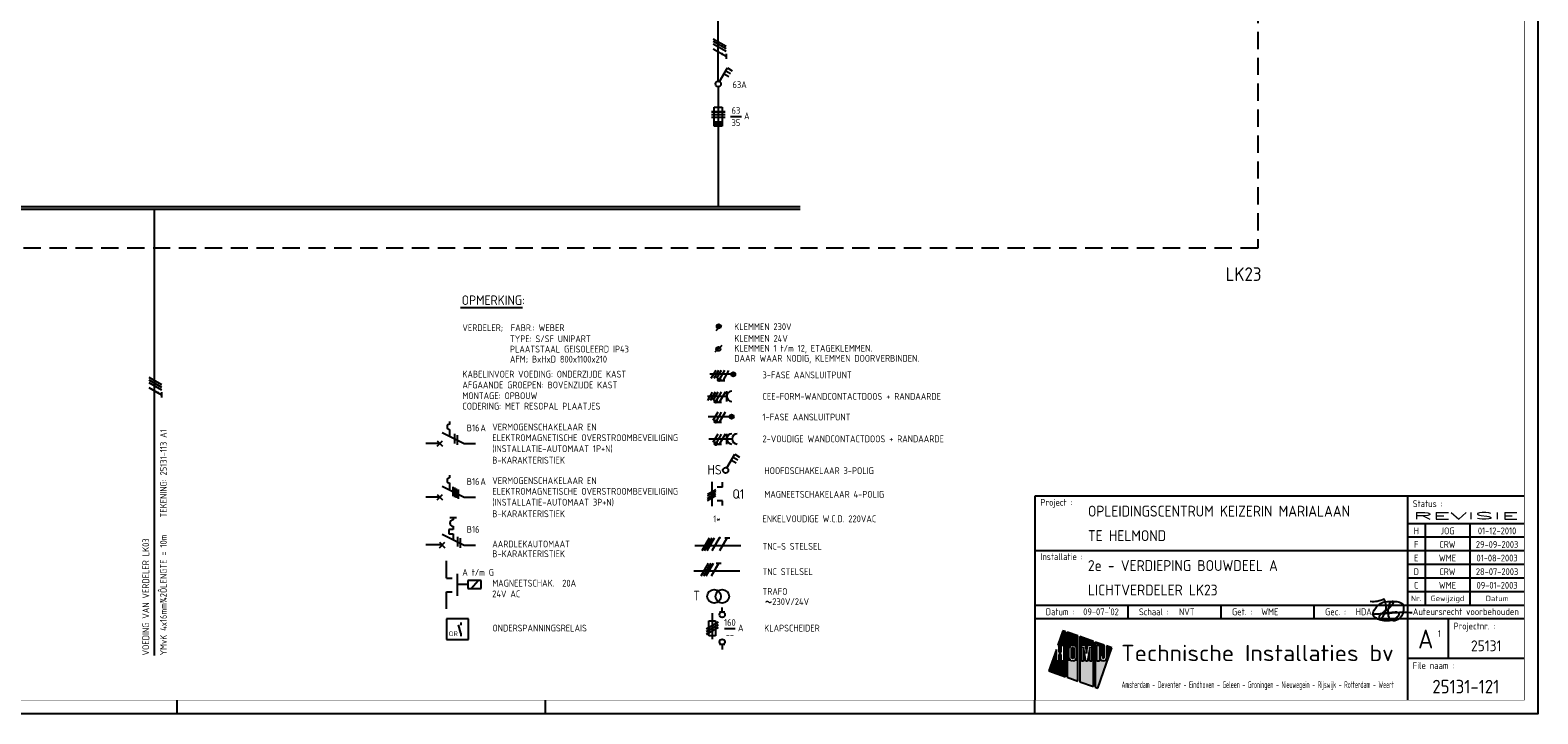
# Model space of a CAD drawing. Header units: millimetres. Extents: x 0 to 841, y 0 to 594.
# Tile 2 of 4: x 286 to 841, y 0 to 251. Entities that reach past the tile are written whole.
import ezdxf
from ezdxf.enums import TextEntityAlignment as Align

# ---------------------------------------------------------------- set-up
doc = ezdxf.new("R2010")
doc.units = ezdxf.units.MM
doc.linetypes.add('HIDDEN', pattern=[9.525, 6.35, -3.175])
doc.layers.get('0').update_dxf_attribs({"linetype": 'CONTINUOUS'})
for name, color, linetype in [('02-61-50-lijn050', 90, 'CONTINUOUS'), ('1', 7, 'CONTINUOUS'), ('40', 1, 'CONTINUOUS'), ('41', 2, 'CONTINUOUS'), ('70', 1, 'CONTINUOUS'), ('71', 2, 'CONTINUOUS'), ('73', 4, 'CONTINUOUS'), ('EL$2B---_KADER', 4, 'CONTINUOUS'), ('LIJN025', 10, 'CONTINUOUS'), ('LIJN035', 50, 'CONTINUOUS'), ('LIJN050', 90, 'CONTINUOUS'), ('TEKST18', 210, 'CONTINUOUS'), ('TEKST25', 10, 'CONTINUOUS'), ('TEKST35', 50, 'CONTINUOUS'), ('TEKST50', 90, 'CONTINUOUS'), ('TEKST70', 130, 'CONTINUOUS')]:
    doc.layers.add(name, color=color, linetype=linetype)
doc.styles.add('5_0', font='iso.shx')
doc.styles.add('HELV', font='ISO.SHX')
doc.styles.add('ISO', font='ISO.SHX')
doc.styles.add('NEN', font='iso.shx')
doc.styles.add('ROMAND', font='romand')

# ---------------------------------------------------------------- blocks, each defined once
blk = doc.blocks.new('A1')
at = {"layer": 'LIJN025'}
for p, q in [((793, 80), (793, 5)), ((793, 70), (836, 70)), ((799.5, 70), (799.5, 40)), ((816, 70), (816, 40)), ((793, 65), (836, 65)), ((656, 60), (793, 60)), ((793, 60), (836, 60)), ((793, 55), (836, 55)), ((793, 50), (836, 50)), ((793, 45), (836, 45)), ((656, 40), (836, 40)), ((690.25, 35), (690.25, 40)), ((724.5, 35), (724.5, 40)), ((758.75, 35), (758.75, 40)), ((656, 35), (836, 35)), ((808, 35), (808, 20.5)), ((666.28, 30.55), (664.44, 25.28)), ((667.23, 30.22), (666.28, 30.55)), ((667.23, 13.64), (667.23, 30.22)), ((667.85, 30), (667.85, 13.42)), ((671.81, 28.62), (667.85, 30)), ((671.81, 12.03), (671.81, 28.62)), ((672.49, 28.38), (672.49, 11.8)), ((677.53, 26.61), (672.49, 28.38)), ((663.88, 23.67), (661.11, 15.78)), ((663.88, 19.41), (663.88, 23.67)), ((664.44, 25.28), (664.78, 25.28)), ((664.78, 25.28), (664.78, 22.62)), ((664.78, 22.62), (665.68, 22.62)), ((665.68, 22.62), (665.68, 25.28)), ((665.68, 25.28), (666.58, 25.28)), ((666.58, 25.28), (666.58, 19.41)), ((668.51, 23.91), (668.61, 24.43)), ((668.51, 20.8), (668.51, 23.91)), ((668.61, 24.43), (668.9, 24.86)), ((668.9, 24.86), (669.35, 25.18)), ((669.35, 25.18), (669.88, 25.28)), ((669.39, 23.89), (669.46, 24.14)), ((669.39, 20.81), (669.39, 23.89)), ((669.46, 24.14), (669.63, 24.32)), ((669.63, 24.32), (669.89, 24.39)), ((669.88, 25.28), (670.41, 25.18)), ((669.89, 24.39), (670.13, 24.32)), ((670.13, 24.32), (670.31, 24.14)), ((670.31, 24.14), (670.38, 23.89)), ((670.38, 23.89), (670.38, 20.81)), ((670.41, 25.18), (670.85, 24.88)), ((670.85, 24.88), (671.14, 24.45)), ((671.14, 24.45), (671.25, 23.91)), ((671.25, 23.91), (671.25, 20.8)), ((673.1, 25.28), (674.62, 25.28)), ((673.1, 19.41), (673.1, 25.28)), ((673.87, 24.56), (673.87, 19.41)), ((674.72, 19.41), (673.87, 24.56)), ((674.62, 25.28), (675, 22.14)), ((675, 22.14), (675.38, 25.28)), ((676.15, 24.56), (675.29, 19.41)), ((675.38, 25.28), (676.92, 25.28)), ((676.15, 19.41), (676.15, 24.56)), ((676.92, 25.28), (676.92, 19.41)), ((677.53, 10.03), (677.53, 26.61)), ((678.21, 26.37), (678.21, 9.79)), ((681.46, 25.24), (678.21, 26.37)), ((678.81, 25.28), (679.69, 25.28)), ((678.81, 19.41), (678.81, 25.28)), ((679.14, 9.47), (684.31, 24.24)), ((679.69, 25.28), (679.69, 19.41)), ((681.46, 20.62), (681.46, 25.24)), ((682.31, 24.94), (682.31, 20.61)), ((684.31, 24.24), (682.31, 24.94)), ((664.78, 19.41), (663.88, 19.41)), ((664.78, 21.86), (664.78, 19.41)), ((665.68, 21.86), (664.78, 21.86)), ((665.68, 19.41), (665.68, 21.86)), ((666.58, 19.41), (665.68, 19.41)), ((668.61, 20.28), (668.51, 20.8)), ((668.91, 19.82), (668.61, 20.28)), ((669.37, 19.52), (668.91, 19.82)), ((669.91, 19.41), (669.37, 19.52)), ((669.45, 20.57), (669.39, 20.81)), ((669.64, 20.38), (669.45, 20.57)), ((669.89, 20.32), (669.64, 20.38)), ((670.14, 20.38), (669.89, 20.32)), ((670.43, 19.53), (669.91, 19.41)), ((670.32, 20.56), (670.14, 20.38)), ((670.38, 20.81), (670.32, 20.56)), ((670.86, 19.83), (670.43, 19.53)), ((671.15, 20.26), (670.86, 19.83)), ((671.25, 20.8), (671.15, 20.26)), ((673.87, 19.41), (673.1, 19.41)), ((675.29, 19.41), (674.72, 19.41)), ((676.92, 19.41), (676.15, 19.41)), ((679.69, 19.41), (678.81, 19.41)), ((680.02, 21.54), (680.88, 21.54)), ((680.02, 20.61), (680.02, 21.54)), ((680.09, 20.16), (680.02, 20.61)), ((680.34, 19.76), (680.09, 20.16)), ((680.7, 19.5), (680.34, 19.76)), ((681.16, 19.41), (680.7, 19.5)), ((680.88, 21.54), (680.88, 20.62)), ((680.88, 20.62), (680.97, 20.41)), ((680.97, 20.41), (681.17, 20.33)), ((681.61, 19.5), (681.16, 19.41)), ((681.17, 20.33), (681.37, 20.41)), ((681.37, 20.41), (681.46, 20.62)), ((681.99, 19.77), (681.61, 19.5)), ((682.24, 20.17), (681.99, 19.77)), ((682.31, 20.61), (682.24, 20.17)), ((793, 20.5), (836, 20.5)), ((661.11, 15.78), (667.23, 13.64)), ((667.85, 13.42), (671.81, 12.03)), ((672.49, 11.8), (677.53, 10.03)), ((678.21, 9.79), (679.14, 9.47)), ((340.5, 0), (340.5, 5)), ((476, 0), (476, 5)), ((656, 0), (656, 5))]:
    blk.add_line(p, q, dxfattribs=at)
blk.add_lwpolyline([(0, 0), (0, 594), (841, 594), (841, 0)], close=True, dxfattribs=at)
for points in [[(664.44, 25.28), (666.28, 30.55), (667.23, 25.28), (667.23, 30.22)], [(667.85, 25.28), (667.85, 30), (671.81, 25.28), (671.81, 28.62)], [(672.49, 25.28), (672.49, 28.38), (677.53, 25.28), (677.53, 26.61)], [(662.39, 19.41), (663.88, 23.67), (663.88, 19.41), (663.88, 23.67)], [(664.78, 22.62), (664.78, 25.28), (665.68, 22.62), (665.68, 25.28)], [(666.58, 19.41), (666.58, 25.28), (667.23, 19.41), (667.23, 25.28)], [(669.35, 25.18), (667.85, 25.28), (669.88, 25.28), (667.85, 25.28)], [(668.9, 24.86), (667.85, 25.28), (669.35, 25.18), (667.85, 25.28)], [(668.61, 24.43), (667.85, 25.28), (668.9, 24.86), (667.85, 25.28)], [(667.85, 23.91), (667.85, 25.28), (668.51, 23.91), (668.61, 24.43)], [(667.85, 20.8), (667.85, 23.91), (668.51, 20.8), (668.51, 23.91)], [(669.39, 23.89), (669.46, 24.14), (670.38, 23.89), (670.31, 24.14)], [(669.39, 20.81), (669.39, 23.89), (670.38, 20.81), (670.38, 23.89)], [(669.46, 24.14), (669.63, 24.32), (670.31, 24.14), (670.13, 24.32)], [(669.63, 24.32), (669.89, 24.39), (670.13, 24.32), (669.89, 24.39)], [(670.41, 25.18), (669.88, 25.28), (670.41, 25.18), (671.81, 25.28)], [(670.85, 24.88), (670.41, 25.18), (670.85, 24.88), (671.81, 25.28)], [(671.14, 24.45), (670.85, 24.88), (671.14, 24.45), (671.81, 25.28)], [(671.25, 23.91), (671.14, 24.45), (671.81, 23.91), (671.81, 25.28)], [(671.25, 20.8), (671.25, 23.91), (671.81, 20.8), (671.81, 23.91)], [(672.49, 19.41), (672.49, 25.28), (673.1, 19.41), (673.1, 25.28)], [(673.87, 19.41), (673.87, 24.56), (674.72, 19.41), (673.87, 24.56)], [(675, 22.14), (674.62, 25.28), (675, 22.14), (675.38, 25.28)], [(675.29, 19.41), (676.15, 24.56), (676.15, 19.41), (676.15, 24.56)], [(676.92, 19.41), (676.92, 25.28), (677.53, 19.41), (677.53, 25.28)], [(679.69, 25.28), (678.21, 26.37), (681.46, 25.24), (678.21, 26.37)], [(678.81, 25.28), (678.21, 26.37), (679.69, 25.28), (678.21, 26.37)], [(678.21, 19.41), (678.21, 26.37), (678.81, 19.41), (678.81, 25.28)], [(679.69, 25.24), (679.69, 25.28), (681.46, 25.24)], [(679.69, 21.54), (679.69, 25.24), (681.46, 21.54), (681.46, 25.24)], [(682.31, 20.61), (682.31, 24.94), (683.04, 20.61), (684.31, 24.24)], [(661.11, 15.78), (662.39, 19.41), (667.23, 13.64), (667.23, 19.41)], [(664.78, 19.41), (664.78, 21.86), (665.68, 19.41), (665.68, 21.86)], [(667.85, 19.41), (668.51, 20.8), (667.85, 19.41), (668.61, 20.28)], [(667.85, 19.41), (667.85, 20.8), (667.85, 19.41), (668.51, 20.8)], [(667.85, 19.41), (668.61, 20.28), (667.85, 19.41), (668.91, 19.82)], [(667.85, 19.41), (668.91, 19.82), (667.85, 19.41), (669.37, 19.52)], [(667.85, 19.41), (669.37, 19.52), (667.85, 19.41), (669.91, 19.41)], [(667.85, 13.42), (667.85, 19.41), (671.81, 12.03), (671.81, 19.41)], [(669.45, 20.57), (669.39, 20.81), (670.32, 20.56), (670.38, 20.81)], [(669.64, 20.38), (669.45, 20.57), (670.14, 20.38), (670.32, 20.56)], [(669.89, 20.32), (669.64, 20.38), (669.89, 20.32), (670.14, 20.38)], [(669.91, 19.41), (670.43, 19.53), (669.91, 19.41), (671.81, 19.41)], [(670.43, 19.53), (670.86, 19.83), (670.43, 19.53), (671.81, 19.41)], [(670.86, 19.83), (671.15, 20.26), (670.86, 19.83), (671.81, 19.41)], [(671.81, 19.41), (671.15, 20.26), (671.81, 20.8), (671.25, 20.8)], [(672.49, 11.8), (672.49, 19.41), (677.53, 10.03), (677.53, 19.41)], [(678.21, 9.79), (678.21, 19.41), (679.14, 9.47), (682.62, 19.41)], [(679.69, 19.41), (679.69, 21.54), (680.02, 20.61), (680.02, 21.54)], [(679.69, 19.41), (680.02, 20.61), (679.69, 19.41), (680.09, 20.16)], [(679.69, 19.41), (680.09, 20.16), (679.69, 19.41), (680.34, 19.76)], [(679.69, 19.41), (680.34, 19.76), (679.69, 19.41), (680.7, 19.5)], [(679.69, 19.41), (680.7, 19.5), (679.69, 19.41), (681.16, 19.41)], [(680.02, 20.61), (680.02, 21.54), (680.09, 20.16), (680.02, 20.61)], [(681.46, 20.62), (680.88, 21.54), (681.46, 20.62), (681.46, 21.54)], [(681.37, 20.41), (680.88, 21.54), (681.46, 20.62), (680.88, 21.54)], [(681.17, 20.33), (680.88, 21.54), (681.37, 20.41), (680.88, 21.54)], [(680.97, 20.41), (680.88, 21.54), (681.17, 20.33), (680.88, 21.54)], [(680.88, 20.62), (680.88, 21.54), (680.97, 20.41), (680.88, 21.54)], [(681.16, 19.41), (682.62, 19.41), (681.61, 19.5), (682.62, 19.41)], [(682.62, 19.41), (681.61, 19.5), (682.62, 19.41), (681.99, 19.77)], [(682.62, 19.41), (681.99, 19.77), (683.04, 20.61), (682.24, 20.17)], [(682.24, 20.17), (682.31, 20.61), (682.24, 20.17), (683.04, 20.61)]]:
    blk.add_solid(points, dxfattribs=at)
at = {"layer": 'LIJN050'}
for p, q in [((836, 80), (656, 80)), ((656, 80), (656, 5))]:
    blk.add_line(p, q, dxfattribs=at)
at = {"layer": 'LIJN050', "const_width": 0.2}
blk.add_lwpolyline([(836, 5), (836, 589), (25, 589), (25, 5)], close=True, dxfattribs=at)
at = {"layer": 'TEKST18', "style": 'ISO'}
for s, p in [('Nr.', (796.25, 41.43)), ('Gewijzigd', (807.75, 41.43)), ('Datum', (826, 41.43))]:
    blk.add_text(s, height=2, dxfattribs=at).set_placement(p, align=Align.CENTER)
at = {"layer": 'TEKST18', "style": 'ISO', "width": 0.67468}
blk.add_text('Amsterdam - Deventer - Eindhoven - Geleen - Groningen - Nieuwegein - Rijswijk - Rotterdam - Weert', height=2.5, dxfattribs=at).set_placement((687.88, 9.47), (788, 9.47), align=Align.FIT)
at = {"layer": 'TEKST25', "style": 'ISO'}
for s, p in [('Project :', (658, 76.5)), ('Status :', (795, 76)), ('Installatie :', (658, 56.5)), ('Schaal :', (694.25, 36.25)), ('Datum :', (660, 36.25)), ('Get. :', (728.5, 36.25)), ('Gec. :', (762.75, 36.25)), ('Projectnr. :', (810, 31)), ('File naam :', (795, 16.5))]:
    blk.add_text(s, height=2.5, dxfattribs=at).set_placement(p)
at = {"layer": 'TEKST25', "style": 'ISO', "width": 1.015814}
blk.add_text('Auteursrecht voorbehouden', height=2.5, dxfattribs=at).set_placement((795, 36.3), (834, 36.3), align=Align.FIT)
at = {"layer": 'TEKST25', "style": 'ROMAND', "width": 2.899115}
blk.add_attdef('STATUS', text='', height=2.5, dxfattribs=at).set_placement((795, 71.5), (834, 71.5), align=Align.FIT)
at = {"layer": 'TEKST25', "style": 'ISO'}
for tag, p in [('E', (796.25, 66)), ('NAAM-E', (807.75, 66)), ('DATUM-E', (826, 66)), ('D', (796.25, 61)), ('NAAM-D', (807.75, 61)), ('DATUM-D', (826, 61)), ('C', (796.25, 56)), ('NAAM-C', (807.75, 56)), ('DATUM-C', (826, 56)), ('B', (796.25, 51)), ('NAAM-B', (807.75, 51)), ('DATUM-B', (826, 51)), ('A', (796.25, 46)), ('NAAM-A', (807.75, 46)), ('DATUM-A', (826, 46))]:
    blk.add_attdef(tag, text='', height=2.5, dxfattribs=at).set_placement(p, align=Align.CENTER)
for tag, p in [('DATUM', (673.75, 36.25)), ('SCHAAL', (709, 36.25)), ('GETEKEND', (739.25, 36.25)), ('GECONTOL.', (774, 36.25)), ('FORMAAT', (804.25, 28.25))]:
    blk.add_attdef(tag, p, '', height=2.5, dxfattribs=at)
at = {"layer": 'TEKST35', "style": 'ISO'}
for tag, p in [('PROJECT', (675.5, 72.5)), ('PLAATS', (675.5, 63.5)), ('INSTALLATIE-REGEL1', (675.5, 52.5)), ('INSTALLATIE-REGEL2', (675.5, 43.5))]:
    blk.add_attdef(tag, p, '', height=4, dxfattribs=at)
blk.add_attdef('PROJ.NR.', text='', height=4, dxfattribs=at).set_placement((822, 23), align=Align.CENTER)
at = {"layer": 'TEKST50', "style": 'HELV', "width": 1.169753}
blk.add_text('Technische Installaties bv', height=6, dxfattribs=at).set_placement((687.72, 19.36), (787.99, 19.36), align=Align.FIT)
at = {"layer": 'TEKST50', "style": 'ISO'}
blk.add_attdef('FILE-NAAM', text='', height=5, dxfattribs=at).set_placement((814.5, 7.5), align=Align.CENTER)
at = {"layer": 'TEKST70', "style": 'HELV'}
blk.add_text('A', height=7, dxfattribs=at).set_placement((799.75, 24), align=Align.CENTER)
blk = doc.blocks.new('PRHDAA4')
at = {"layer": '02-61-50-lijn050', "color": 50, "linetype": 'ByBlock', "flags": 128}
blk.add_lwpolyline([(1.04, 2.03, 0.043806), (-6.39, 1.89, -0.031193), (-12.8, 1.6), (-7.61, 2.16, 0.003454), (-5.1, 2.36, -0.231177), (-3.95, 1.92, -0.175519), (-3.92, 1.42, -0.153375), (-4.6, 0.4, -0.056813), (-5.76, -0.34, -0.100205), (-8.11, -0.94, -0.16296), (-12.67, 0.33, -0.379529), (-13.36, 2.09, -0.14016), (-11.01, 5.21, -0.143334), (-9.14, 6.05, -0.06258), (-4.67, 6.18, -0.12688), (-2.65, 5.49, -0.169413), (-2.32, 4.96, -0.095564), (-2.27, 2.38, -0.080055), (-2.63, 1.34, -0.126486), (-4.26, -0.44, -0.214891), (-6.48, -0.78, -0.203106), (-7.05, -0.45, -0.121177), (-7.75, 1.16, -0.121604), (-7.51, 4.45, -0.010614), (-7.31, 5.13, -0.021915), (-7.04, 5.72, -0.15615), (-6.41, 6.24, -0.050224), (-6.16, 6.3, -0.295436), (-5.97, 6.21, -0.250173), (-5.94, 5.68, -0.167384), (-8.57, 2.94, 0.121525), (-11.08, 0.82, 0.14194), (-11.19, 0.5, 0.153562), (-11.18, 0.3, 0.520832), (-10.31, 0.11, 0.362036), (-9.35, 7.05, -0.145439), (-14.41, 6.19)], format="xyb", dxfattribs=at)
blk = doc.blocks.new('T1146')
at = {"layer": '71'}
for p, q in [((-4, 0), (-4, -8)), ((0, -1.5), (-2, -1.5)), ((0, -6.5), (-2, -6.5))]:
    blk.add_line(p, q, dxfattribs=at)
blk = doc.blocks.new('RWS023', base_point=(227, 181))
at = {"layer": '40', "style": 'NEN'}
blk.add_text('~', height=5, dxfattribs=at).set_placement((223.5, 179.5))
blk = doc.blocks.new('KLAPSCHRENVOOI')
at = {"layer": '1', "color": 1}
for p, q in [((-16.95, 1.46), (-21.45, -1.14)), ((-16.95, 0.46), (-21.45, -2.14)), ((-16.95, -0.54), (-21.45, -3.14))]:
    blk.add_line(p, q, dxfattribs=at)
at = {"layer": '1', "color": 2}
for p, q in [((-20.45, 1.91), (-17.95, 1.91)), ((-20.45, -3.59), (-20.45, 1.91)), ((-19.2, 4.66), (-19.2, -4.84)), ((-17.95, 1.91), (-17.95, -3.59)), ((-16.5, 5.16), (-14.5, 5.16)), ((-17.95, -3.59), (-20.45, -3.59)), ((-14.5, -6.84), (-16.5, -6.84))]:
    blk.add_line(p, q, dxfattribs=at)
at = {"layer": '70'}
blk.add_line((-14.69, -0.96), (-10.69, -0.96), dxfattribs=at)
at = {"layer": '71'}
for centre in [(-15.5, 4.16), (-15.5, -5.84)]:
    blk.add_circle(centre, 1, dxfattribs=at)
at = {"layer": 'LIJN035'}
for p, q in [((-15.5, 5.16), (-15.5, 6.76)), ((-15.5, -6.84), (-15.5, -8.69))]:
    blk.add_line(p, q, dxfattribs=at)
at = {"layer": '40', "style": 'NEN'}
for s, p in [('160', (-12.69, 0.04)), ('--', (-12.69, -4.46))]:
    blk.add_text(s, height=2.5, dxfattribs=at).set_placement(p, align=Align.CENTER)
blk.add_text('A', height=2.5, dxfattribs=at).set_placement((-9.69, -1.96))
at = {"layer": 'TEKST25', "style": 'ISO'}
blk.add_text('KLAPSCHEIDER', height=2.5, dxfattribs=at).set_placement((-0.06, -2.04))
blk = doc.blocks.new('RENVKLEM24V')
at = {"layer": 'TEKST25', "style": 'ISO'}
for s, p in [('KLEMMEN 24V', (97.67, 162.94)), ('KLEMMEN 1 t/m 12, ETAGEKLEMMEN.', (97.67, 159.34)), ('DAAR WAAR NODIG, KLEMMEN DOORVERBINDEN. ', (97.67, 155.64))]:
    blk.add_text(s, height=2.5, dxfattribs=at).set_placement(p)

msp = doc.modelspace()

# ---------------------------------------------------------------- linework, layer by layer
at = {"color": 10}
for p, q in [((537.68, 248.17), (542.37, 245.46)), ((537.68, 247.23), (542.37, 244.52)), ((537.68, 247.23), (542.37, 244.52)), ((537.68, 246.29), (542.37, 243.59)), ((537.68, 244.42), (542.37, 241.71)), ((542.37, 242.65), (542.37, 240.77)), ((330.01, 123.71), (334.7, 121)), ((330.01, 122.77), (334.7, 120.07)), ((330.01, 122.77), (334.7, 120.07)), ((330.01, 121.84), (334.7, 119.13)), ((330.01, 119.96), (334.7, 117.25)), ((334.7, 118.19), (334.7, 116.32)), ((533.56, 59.99), (536.26, 64.68)), ((534.5, 59.99), (537.2, 64.68)), ((535.43, 59.99), (538.14, 64.68)), ((537.31, 59.99), (540.01, 64.68)), ((540.12, 59.99), (542.83, 64.68)), ((541.89, 64.68), (543.76, 64.68)), ((533.23, 50.69), (535.94, 55.38)), ((534.17, 50.69), (536.88, 55.38)), ((535.11, 50.69), (537.81, 55.38)), ((536.98, 50.69), (539.69, 55.38)), ((538.75, 55.38), (540.63, 55.38))]:
    msp.add_line(p, q, dxfattribs=at)
for p, q in [((537.68, 247.23), (542.37, 244.52)), ((330.01, 122.77), (334.7, 120.07))]:
    msp.add_line(p, q)
at = {"color": 50}
for p, q in [((530.89, 61.86), (547.77, 61.86)), ((530.57, 52.56), (547.44, 52.56))]:
    msp.add_line(p, q, dxfattribs=at)
at = {"color": 10, "const_width": 0.469}
for points in [[(541.08, 242.73, 1), (540.85, 242.32, 1)], [(333.41, 118.27, 1), (333.17, 117.86, 1)], [(539.81, 64.79, 1), (540.22, 64.56, 1)], [(538.67, 54.09, 1), (539.08, 53.85, 1)]]:
    msp.add_lwpolyline(points, format="xyb", close=True, dxfattribs=at)
at = {"layer": '1', "color": 2}
for p, q in [((537.99, 223.02), (540.99, 223.02)), ((537.99, 216.02), (537.99, 223.02)), ((540.99, 223.02), (540.99, 216.02)), ((540.99, 217.52), (537.99, 217.52)), ((540.99, 217.27), (537.99, 217.27)), ((540.99, 217.02), (537.99, 217.02)), ((540.99, 216.77), (537.99, 216.77)), ((540.99, 216.52), (537.99, 216.52)), ((540.99, 216.27), (537.99, 216.27)), ((540.99, 216.02), (537.99, 216.02)), ((437.96, 103.37), (446, 99.35)), ((437.96, 83.67), (446, 79.65)), ((441.96, 72.14), (441.96, 71.34)), ((441.96, 67.74), (440.36, 67.74)), ((440.36, 67.74), (440.36, 66.14)), ((441.96, 68.94), (441.96, 67.74)), ((437.96, 66.07), (446, 62.05)), ((440.36, 66.14), (441.96, 66.14)), ((441.96, 66.14), (441.96, 64.08))]:
    msp.add_line(p, q, dxfattribs=at)
at = {"layer": '1', "color": 1}
for p, q in [((541.99, 221.27), (536.99, 221.27)), ((536.99, 221.27), (541.99, 221.27)), ((536.99, 220.27), (541.99, 220.27)), ((536.99, 219.27), (541.99, 219.27)), ((538.58, 126.24), (536.83, 123.21)), ((539.58, 126.24), (537.83, 123.21)), ((540.58, 126.24), (538.83, 123.21)), ((541.83, 126.24), (540.1, 123.25)), ((543.33, 126.24), (541.14, 122.45)), ((537.31, 118.24), (535.56, 115.21)), ((538.31, 118.24), (536.56, 115.21)), ((539.31, 118.24), (537.56, 115.21)), ((540.56, 118.24), (538.83, 115.25)), ((542.06, 118.24), (539.87, 114.45)), ((539.31, 110.84), (537.56, 107.81)), ((540.56, 110.84), (538.83, 107.85)), ((542.06, 110.84), (539.87, 107.05)), ((539.31, 102.74), (537.56, 99.71)), ((540.56, 102.74), (538.83, 99.75)), ((542.06, 102.74), (539.87, 98.95))]:
    msp.add_line(p, q, dxfattribs=at)
for centre in [(539.86, 122.81), (538.59, 114.81), (538.59, 107.41), (538.59, 99.31)]:
    msp.add_circle(centre, 0.5, dxfattribs=at)
at = {"layer": '1', "color": 2}
msp.add_arc((441.96, 70.14), 1.2, 90, 270, dxfattribs=at)
at = {"layer": '40'}
msp.add_line((540.79, 135.39), (538.29, 132.89), dxfattribs=at)
at = {"layer": '40', "color": 2}
msp.add_circle((539.54, 134.14), 0.75, dxfattribs=at)
at = {"layer": '70'}
for p, q in [((544, 219.54), (548, 219.54)), ((538.79, 140.89), (540.79, 142.89)), ((541.92, 122.45), (540.36, 122.45)), ((540.65, 114.45), (539.09, 114.45)), ((540.65, 107.05), (539.09, 107.05)), ((442.46, 102.87), (442.46, 99.37)), ((443.46, 102.37), (443.46, 98.87)), ((540.65, 98.95), (539.09, 98.95)), ((441.83, 83.48), (441.83, 79.98)), ((442.48, 83.16), (442.48, 79.66)), ((443.12, 82.84), (443.12, 79.34)), ((443.77, 82.51), (443.77, 79.01)), ((535.56, 80.7), (538.6, 82.45)), ((538.6, 81.7), (535.56, 79.95)), ((535.56, 79.2), (538.6, 80.95)), ((535.56, 78.45), (538.6, 80.2)), ((443.54, 65.05), (443.54, 61.55)), ((444.54, 64.55), (444.54, 61.05))]:
    msp.add_line(p, q, dxfattribs=at)
at = {"layer": '70', "const_width": 0.5}
for points in [[(539.61, 122.81, 1), (540.11, 122.81, 1)], [(538.34, 114.81, 1), (538.84, 114.81, 1)], [(538.34, 107.41, 1), (538.84, 107.41, 1)], [(538.34, 99.31, 1), (538.84, 99.31, 1)]]:
    msp.add_lwpolyline(points, format="xyb", close=True, dxfattribs=at)
at = {"layer": '71'}
for p, q in [((540, 232.39), (542.89, 237.41)), ((541.64, 235.24), (543.38, 234.24)), ((542.27, 236.33), (544, 235.33)), ((542.89, 237.41), (544.63, 236.41)), ((535.52, 116.72), (542.61, 116.72)), ((542.61, 114.84), (542.61, 118.59)), ((440.75, 106.48), (440.75, 107.48)), ((440.75, 101.98), (440.75, 104.48)), ((536.01, 101.04), (544.61, 101.04)), ((542.61, 99.16), (542.61, 102.91)), ((542.71, 90.38), (545.61, 95.4)), ((544.99, 94.32), (546.72, 93.32)), ((545.61, 95.4), (547.34, 94.4)), ((544.36, 93.24), (546.09, 92.24)), ((440.75, 86.78), (440.75, 87.78)), ((440.75, 82.28), (440.75, 84.78)), ((537.08, 85.33), (537.08, 76.33)), ((541.08, 83.33), (539.08, 83.33)), ((541.08, 78.33), (539.08, 78.33)), ((436.96, 63.05), (438.96, 61.05)), ((436.96, 61.05), (438.96, 63.05)), ((452.34, 49.06), (447.34, 49.06)), ((447.34, 49.06), (447.34, 46.06)), ((447.34, 46.06), (452.34, 46.06)), ((452.34, 46.06), (452.34, 49.06)), ((447.68, 34.88), (439.58, 34.88)), ((439.58, 34.88), (439.58, 27.38)), ((447.68, 27.38), (447.68, 34.88)), ((444.76, 29.64), (444, 32.74)), ((439.58, 27.38), (447.68, 27.38))]:
    msp.add_line(p, q, dxfattribs=at)
for centre, radius in [((539.49, 231.53), 1), ((539.69, 142.47), 0.75), ((539.69, 142.47), 0.5), ((539.69, 142.47), 0.25), ((545.01, 124.8), 0.75), ((545.01, 124.8), 0.5), ((545.01, 124.8), 0.25), ((544.43, 109.22), 0.75), ((544.43, 109.22), 0.5), ((544.43, 109.22), 0.25), ((542.2, 89.52), 1), ((537.98, 43.18), 2.5), ((540.98, 43.18), 2.5)]:
    msp.add_circle(centre, radius, dxfattribs=at)
for centre, radius in [((544.48, 116.72), 1.88), ((440.75, 105.48), 1), ((544.48, 101.04), 1.88), ((546.48, 101.04), 1.88), ((440.75, 85.78), 1)]:
    msp.add_arc(centre, radius, 90, 270, dxfattribs=at)
at = {"layer": '73'}
for p, q in [((78.19, 186.46), (569.66, 186.46)), ((78.19, 185.46), (569.66, 185.46))]:
    msp.add_line(p, q, dxfattribs=at)
msp.add_solid([(569.66, 185.46), (569.66, 186.46), (78.19, 185.46), (78.19, 186.46)], dxfattribs=at)
at = {"layer": 'LIJN025', "linetype": 'HIDDEN'}
for p, q in [((737.97, 336.43), (737.97, 171.18)), ((737.97, 171.18), (53.25, 171.18))]:
    msp.add_line(p, q, dxfattribs=at)
at = {"layer": 'LIJN025', "linetype": 'Continuous'}
msp.add_line((444.64, 149.3), (467.52, 149.3), dxfattribs=at)
at = {"layer": 'LIJN025', "color": 2, "linetype": 'Continuous'}
for p, q in [((436.04, 98.37), (438.02, 100.35)), ((436.04, 100.35), (438.02, 98.37)), ((436.04, 80.65), (438.02, 78.67)), ((436.04, 78.67), (438.02, 80.65))]:
    msp.add_line(p, q, dxfattribs=at)
at = {"layer": 'LIJN025', "color": 2, "linetype": 'HIDDEN', "ltscale": 2.5}
msp.add_line((447.34, 47.56), (443.57, 47.56), dxfattribs=at)
at = {"layer": 'LIJN025', "color": 1, "linetype": 'Continuous'}
msp.add_line((448.64, 46.06), (451.15, 49.06), dxfattribs=at)
at = {"layer": 'LIJN035'}
for p, q in [((539.49, 232.53), (539.49, 285.93)), ((539.49, 230.53), (539.49, 186.43)), ((544.51, 124.8), (536.43, 124.8)), ((543.93, 109.22), (535.73, 109.22)), ((437.03, 99.36), (431.96, 99.36)), ((446, 99.35), (450.21, 99.35)), ((541.08, 83.33), (541.08, 85.13)), ((437.03, 79.66), (431.96, 79.66)), ((446, 79.65), (450.21, 79.65)), ((541.08, 76.53), (541.08, 78.33)), ((437.98, 62.06), (431.96, 62.06)), ((446, 62.05), (450.21, 62.05)), ((439.57, 49.9), (439.57, 56.19)), ((439.57, 38.62), (439.57, 44.9)), ((444.76, 33.61), (444.76, 32.63)), ((444.76, 29.64), (444.76, 28.51))]:
    msp.add_line(p, q, dxfattribs=at)
at = {"layer": 'LIJN050'}
for p, q in [((331.97, 185.67), (331.97, 21.47)), ((440.76, 72.14), (443.15, 72.14))]:
    msp.add_line(p, q, dxfattribs=at)

# ---------------------------------------------------------------- block references
at = {"layer": '40'}
msp.add_blockref('RWS023', (559.98, 39.98), dxfattribs=at)
at = {"layer": 'EL$2B---_KADER'}
msp.add_blockref('A1', (0, 0), dxfattribs=at).add_auto_attribs({'NAAM-E': 'JOG', 'NAAM-D': 'CRW', 'NAAM-C': 'WME', 'NAAM-B': 'CRW', 'NAAM-A': 'WME', 'STATUS': 'REVISIE', 'FILE-NAAM': '25131-121', 'SCHAAL': 'NVT', 'INSTALLATIE-REGEL2': 'LICHTVERDELER LK23', 'INSTALLATIE-REGEL1': '2e - VERDIEPING BOUWDEEL A', 'DATUM': "09-07-'02", 'PLAATS': 'TE HELMOND', 'PROJECT': 'OPLEIDINGSCENTRUM KEIZERIN MARIALAAN', 'GETEKEND': 'WME', 'GECONTOL.': 'HDA', 'C': 'E', 'B': 'D', 'A': 'C', 'E': 'H', 'D': 'F', 'PROJ.NR.': '25131', 'DATUM-C': '01-08-2003', 'DATUM-B': '28-07-2003', 'DATUM-A': '09-01-2003', 'FORMAAT': '1', 'DATUM-E': '01-12-2010', 'DATUM-D': '29-09-2003'})
at = {"layer": 'LIJN025'}
for name, p in [('RENVKLEM24V', (447.74, -26.22)), ('KLAPSCHRENVOOI', (556.46, 32.29)), ('PRHDAA4', (793.76, 35.09))]:
    msp.add_blockref(name, p, dxfattribs=at)
at = {"layer": 'LIJN025', "color": 2, "linetype": 'Continuous', "rotation": 180}
msp.add_blockref('T1146', (439.57, 43.4), dxfattribs=at)

# ---------------------------------------------------------------- texts
at = {"layer": '40', "style": 'NEN'}
for s, p in [('63', (546, 220.54)), ('35', (546, 216.04))]:
    msp.add_text(s, height=2.5, dxfattribs=at).set_placement(p, align=Align.CENTER)
for s, height, p in [('A', 2.5, (549, 218.54)), ('B16', 2.5, (447, 103.85)), ('A', 2.5, (452, 103.85)), ('B16', 2.5, (447, 84.15)), ('A', 2.5, (452, 84.15)), ('B16', 2.5, (447, 66.55)), ('230V/24V', 2.5, (559.38, 39.98)), ('OR', 1.8, (440.35, 28.54))]:
    msp.add_text(s, height=height, dxfattribs=at).set_placement(p)
for s, p in [('TEKENING: 25131-113 A1', (336.66, 72.15)), ('VOEDING VAN VERDELER LK03', (330.16, 21.47)), ('LENGTE = 10m', (336.66, 46.31)), ('YMvK 4x16mm¾2Ô', (336.66, 21.47))]:
    msp.add_text(s, height=2.5, rotation=90, dxfattribs=at).set_placement(p)
at = {"layer": '41', "style": 'NEN'}
msp.add_text('T', height=3.5, dxfattribs=at).set_placement((532.78, 41.72), align=Align.RIGHT)
at = {"layer": 'TEKST25'}
for s, style, p in [('63A', '5_0', (544.74, 230.03)), ('VERDELER;  FABR.: WEBER', 'ISO', (445.37, 140.67)), ('TYPE: S/SF UNIPART', 'ISO', (462.87, 136.61)), ('KLEMMEN 230V', 'ISO', (545.36, 141.05)), ('PLAATSTAAL GEISOLEERD IP43', 'ISO', (462.87, 132.81)), ('AFM; BxHxD 800x1100x210', 'ISO', (462.87, 129.11)), ('AFGAANDE GROEPEN: BOVENZIJDE KAST', 'ISO', (445.37, 119.65)), ('KABELINVOER VOEDING: ONDERZIJDE KAST', 'ISO', (445.37, 123.6)), ('3-FASE AANSLUITPUNT', 'ISO', (555.77, 123.33)), ('MONTAGE: OPBOUW', 'ISO', (445.37, 115.67)), ('CEE-FORM-WANDCONTACTDOOS + RANDAARDE', 'ISO', (555.77, 115.43)), ('CODERING: MET RESOPAL PLAATJES', 'ISO', (445.37, 111.84)), ('VERMOGENSCHAKELAAR EN ', 'ISO', (456.37, 104.16)), ('1-FASE AANSLUITPUNT', 'ISO', (555.77, 107.83)), ('ELEKTROMAGNETISCHE OVERSTROOMBEVEILIGING', 'ISO', (456.37, 100.23)), ('2-VOUDIGE WANDCONTACTDOOS + RANDAARDE', 'ISO', (555.77, 99.83)), ('(INSTALLATIE-AUTOMAAT 1P+N)', 'ISO', (456.37, 96.23)), ('B-KARAKTERISTIEK', 'ISO', (456.37, 91.98)), ('HOOFDSCHAKELAAR 3-POLIG', 'ISO', (556.47, 88.13)), ('VERMOGENSCHAKELAAR EN ', 'ISO', (456.37, 84.46)), ('(INSTALLATIE-AUTOMAAT 3P+N)', 'ISO', (456.37, 76.53)), ('ELEKTROMAGNETISCHE OVERSTROOMBEVEILIGING', 'ISO', (456.37, 80.53)), ('MAGNEETSCHAKELAAR 4-POLIG', 'ISO', (556.47, 79.43)), ('B-KARAKTERISTIEK', 'ISO', (456.37, 72.28)), ('1*', '5_0', (537.65, 70.42)), ('ENKELVOUDIGE W.C.D. 220VAC', 'ISO', (555.77, 70.43)), ('AARDLEKAUTOMAAT', 'ISO', (456.37, 61.16)), ('TNC-S STELSEL', 'ISO', (555.77, 60.33)), ('B-KARAKTERISTIEK', 'ISO', (456.37, 57.58)), ('A t/m G', 'ISO', (445.35, 50.77)), ('TNC STELSEL', 'ISO', (555.77, 51.03)), ('24V AC', 'ISO', (456.35, 42.84)), ('MAGNEETSCHAK.  20A', 'ISO', (456.35, 46.77)), ('TRAFO', 'ISO', (555.77, 43.73)), ('ONDERSPANNINGSRELAIS', 'ISO', (456.45, 30.26))]:
    msp.add_text(s, height=2.5, dxfattribs=dict(at, style=style)).set_placement(p)
at = {"layer": 'TEKST35', "linetype": 'HIDDEN', "style": 'ISO'}
msp.add_text('OPMERKING:', height=3.5, dxfattribs=at).set_placement((445.13, 150.3))
at = {"layer": 'TEKST35', "style": 'NEN'}
for s, p in [('HS', (535.52, 87.96)), ('Q1', (544.72, 79.06))]:
    msp.add_text(s, height=3.5, dxfattribs=at).set_placement(p)
at = {"layer": 'TEKST50', "linetype": 'HIDDEN', "style": 'ISO'}
msp.add_text('LK23', height=5, dxfattribs=at).set_placement((726.15, 159.12))

doc.saveas('drawing.dxf')
